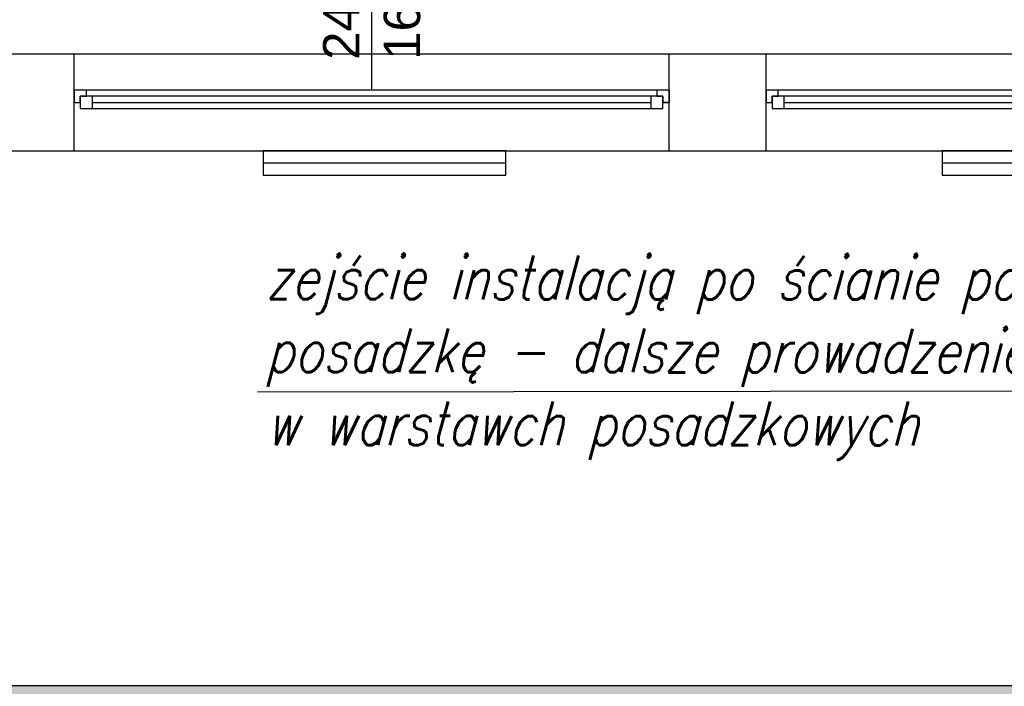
# Model space of a CAD drawing. Header units: millimetres. Extents: x 3698380 to 4312681, y 679670 to 844285.
# Tile 19 of 100: x 3864181 to 3868236, y 791124 to 793867. Entities that reach past the tile are written whole.
import ezdxf
from ezdxf.enums import TextEntityAlignment as Align

# ---------------------------------------------------------------- set-up
doc = ezdxf.new("R2010")
doc.units = ezdxf.units.MM
doc.header["$LTSCALE"] = 10
doc.linetypes.add('ACAD_ISO03W100', pattern=[30, 12, -18])
for name, color, linetype in [('__INST_opisy', 3, 'Continuous'), ('A_kreskowanie', 8, 'Continuous'), ('A_sc_istn', 252, 'Continuous'), ('A_sc_proj', 2, 'Continuous'), ('A_wymiary', 1, 'Continuous')]:
    doc.layers.add(name, color=color, linetype=linetype)
doc.styles.add('ROMANS', font='romans.shx', dxfattribs={"width": 0.8, "oblique": 15})
doc.styles.get("Standard").update_dxf_attribs({"font": 'arial.ttf'})
doc.linetypes.add('TRACKS', pattern='A,0.15,[130,ltypeshp.shx,S=0.25,R=0,X=0,Y=0],0.15', length=0.3)

# ---------------------------------------------------------------- blocks, each defined once
blk = doc.blocks.new('*U462')
at = {"color": 252}
for p, q in [((-95, 20), (-100, 20)), ((-97.5, 15), (-97.5, 17.5)), ((-97.5, 17.5), (-95, 17.5)), ((-92.5, 17.5), (-97.5, 17.5)), ((-97.5, 17.5), (-97.5, 12.5)), ((-95, 17.5), (-95, 20)), ((140, 20), (-95, 20)), ((-92.5, 12.5), (-92.5, 17.5)), ((137.5, 17.5), (-92.5, 17.5)), ((142.5, 17.5), (137.5, 17.5)), ((137.5, 17.5), (137.5, 12.5)), ((145, 20), (140, 20)), ((140, 20), (140, 17.5)), ((140, 17.5), (142.5, 17.5)), ((142.5, 17.5), (142.5, 15)), ((142.5, 12.5), (142.5, 17.5)), ((-100, 15), (-97.5, 15)), ((-97.5, 12.5), (-92.5, 12.5)), ((-92.5, 15), (137.5, 15)), ((-92.5, 12.5), (137.5, 12.5)), ((-92.5, 12.5), (137.5, 12.5)), ((137.5, 12.5), (142.5, 12.5)), ((142.5, 15), (145, 15))]:
    blk.add_line(p, q, dxfattribs=at)
for points in [[(-100, 20), (-100, 15), (-97.5, 15)], [(145, 20), (145, 14.99), (142.5, 15)]]:
    blk.add_lwpolyline(points, dxfattribs=at)
blk = doc.blocks.new('*U338')
at = {"color": 252}
blk.add_lwpolyline([(75, 0), (0, 0)], dxfattribs=at)
for tag, p in [('S', (30, 5)), ('H', (30, -20))]:
    blk.add_attdef(tag, text='', height=15, dxfattribs=at).set_placement(p, align=Align.CENTER)
blk = doc.blocks.new('d')
at = {"layer": 'A_kreskowanie', "ltscale": 2}
h = blk.add_hatch(color=252, dxfattribs=at)
h.dxf.hatch_style = 1
h.paths.add_polyline_path([(3731432.76, 791007.02), (3731312.76, 791007.02), (3731312.76, 789647.02), (3731432.76, 789647.02)])
h.paths.add_polyline_path([(3732874.74, 789327.02), (3732874.74, 789347.02), (3731432.76, 789347.02), (3731432.76, 789227.02), (3732874.74, 789227.02)])
h.paths.add_polyline_path([(3732754.74, 789227.02), (3732634.74, 789227.02), (3732634.74, 789127.02), (3732754.74, 789127.02)])
h.paths.add_polyline_path([(3734281.53, 789347.02), (3733874.74, 789347.02), (3733874.74, 789227.02), (3734281.53, 789227.02)])
h.paths.add_polyline_path([(3734161.53, 791007.02), (3734041.53, 791007.02), (3734041.53, 790927.02), (3734041.53, 790357.02), (3734041.53, 789347.02), (3734161.53, 789347.02)])
h.paths.add_polyline_path([(3736381.9, 791007.02), (3736261.9, 791007.02), (3736261.9, 789347.02), (3735463.65, 789347.02), (3735314.74, 789347.02), (3735314.74, 789227.02), (3736381.9, 789227.02)])
h.paths.add_polyline_path([(3735583.65, 789227.02), (3735463.65, 789227.02), (3735463.65, 787727.02), (3735583.65, 787727.02)])
h.paths.add_polyline_path([(3732754.74, 788122.56), (3732634.74, 788122.56), (3732634.74, 787727.02), (3732754.74, 787727.02)])
h.paths.add_polyline_path([(3731432.76, 789527.02), (3731312.76, 789527.02), (3731312.76, 787727.02), (3731432.76, 787727.02)])
h.paths.add_polyline_path([(3730049.12, 787727.02), (3729235.08, 787727.02), (3729235.08, 787627.02), (3729285.08, 787627.02), (3729285.08, 787527.02, 0.0278424), (3729290.65, 787427.02), (3730049.12, 787427.02)])
h.paths.add_polyline_path([(3729285.08, 787527.02), (3729235.08, 787527.02), (3729235.08, 787427.02), (3729290.65, 787427.02, -0.0278424)], flags=17)
h.paths.add_polyline_path([(3729285.08, 787627.02), (3729235.08, 787627.02), (3729235.08, 787527.02), (3729285.08, 787527.02)], flags=17)
h.paths.add_polyline_path([(3729114.74, 784607.02), (3728714.74, 784607.02), (3728714.74, 783607.02), (3729114.74, 783607.02)])
h.paths.add_polyline_path([(3729220.66, 783607.02), (3729114.74, 783607.02), (3729114.74, 783487.02), (3729220.66, 783487.02)])
h.paths.add_polyline_path([(3729309.74, 783607.02), (3729220.66, 783607.02), (3729220.66, 783487.02), (3729309.74, 783487.02)])
h.paths.add_polyline_path([(3732204.74, 783607.02), (3730709.74, 783607.02), (3730709.74, 783487.02), (3732204.74, 783487.02)])
h.paths.add_polyline_path([(3732324.74, 783707.02), (3732204.74, 783707.02), (3732204.74, 781627.02), (3732324.74, 781627.02)])
h.paths.add_polyline_path([(3735344.74, 786027.02), (3735224.74, 786027.02), (3732324.74, 786027.02), (3732324.74, 785907.02), (3735224.74, 785907.02), (3735224.74, 781627.02), (3735344.74, 781627.02)])
h.paths.add_polyline_path([(3744114.74, 791127.02), (3735314.74, 791127.02), (3735314.74, 791007.02), (3744114.74, 791007.02)])
h.paths.add_polyline_path([(3740100.05, 791007.02), (3739980.05, 791007.02), (3739980.05, 787727.02), (3740100.05, 787727.02)])
h.paths.add_polyline_path([(3742214.74, 791007.02), (3742094.74, 791007.02), (3742094.74, 787727.02), (3742214.74, 787727.02)])
h.paths.add_polyline_path([(3727024.74, 793327.02), (3726904.74, 793327.02), (3726904.74, 789127.02), (3727024.74, 789127.02)])
at = {"layer": 'A_sc_istn', "color": 252}
for points in [[(3722514.74, 788607.02), (3722514.74, 793727.02), (3744014.74, 793727.02), (3744014.74, 797027.02)], [(3722914.74, 788607.02), (3722914.74, 793327.02), (3744414.74, 793327.02), (3744414.74, 797027.02)], [(3738304.74, 793327.02), (3738304.74, 793727.02)], [(3740754.74, 793327.02), (3740754.74, 793727.02)], [(3741154.74, 793327.02), (3741154.74, 793727.02)]]:
    blk.add_lwpolyline(points, dxfattribs=at)
for points in [[(3740082.38, 793327.02), (3739082.38, 793327.02), (3739082.38, 793227.02), (3740082.38, 793227.02)], [(3742879.75, 793327.02), (3741879.75, 793327.02), (3741879.75, 793227.02), (3742879.75, 793227.02)]]:
    blk.add_lwpolyline(points, close=True, dxfattribs=at)
at = {"layer": 'A_sc_istn', "color": 252, "linetype": 'TRACKS', "ltscale": 20}
for points in [[(3740082.38, 793277.02), (3739082.38, 793277.02)], [(3742879.75, 793277.02), (3741879.75, 793277.02)]]:
    blk.add_lwpolyline(points, dxfattribs=at)
at = {"layer": 'A_sc_proj', "color": 252, "ltscale": 2}
blk.add_lwpolyline([(3729114.74, 791127.02), (3744114.74, 791127.02)], dxfattribs=at)
at = {"layer": 'A_sc_istn', "color": 252, "linetype": 'ACAD_ISO03W100', "xscale": 10, "yscale": 10, "zscale": 10, "rotation": 90}
blk.add_blockref('*U338', (3739529.74, 793577.05), dxfattribs=at).add_auto_attribs({'S': '245', 'H': '165'})
at = {"layer": 'A_sc_istn', "color": 252, "xscale": 10, "yscale": 10, "zscale": 10}
for p in [(3739304.74, 793377.05), (3742154.74, 793377.05)]:
    blk.add_blockref('*U462', p, dxfattribs=at)

msp = doc.modelspace()

# ---------------------------------------------------------------- block references
at = {"layer": 'A_wymiary'}
msp.add_blockref('d', (126100.4, 0), dxfattribs=at)

# ---------------------------------------------------------------- next in the draw order: linework, layer by layer
at = {"layer": '__INST_opisy'}
msp.add_line((3868662.4, 792339.2), (3865160.7, 792334.5), dxfattribs=at)

# ---------------------------------------------------------------- next in the draw order: texts
at = {"layer": '__INST_opisy', "insert": (3865193.8, 792896.8), "char_height": 180, "width": 3563.766, "attachment_point": 1, "rotation": 359.97, "style": 'ROMANS'}
msp.add_mtext('zejście instalacją po ścianie pod posadzkę - dalsze prowadzenie w warstawch posadzkowych', dxfattribs=at)

doc.saveas('drawing.dxf')
